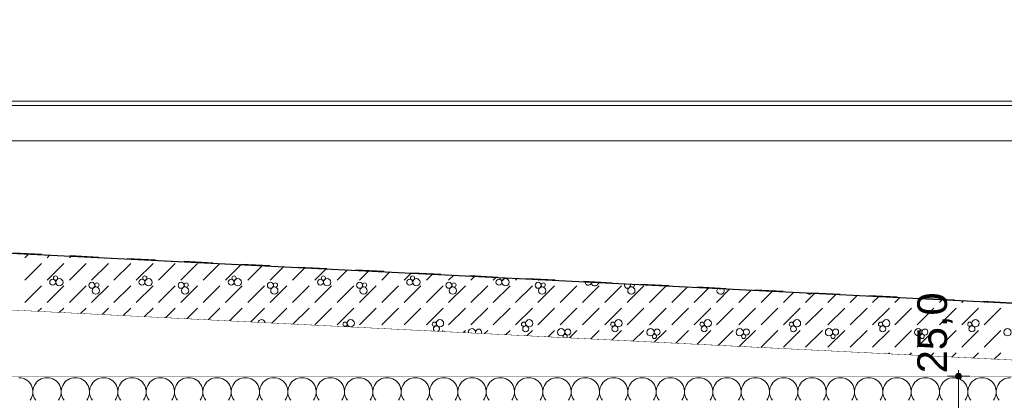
# Model space of a CAD drawing. Header units: millimetres. Extents: x 92668 to 123324, y -8921 to 14506.
# Tile 123 of 133: x 112385 to 116522, y 11589 to 13189. Entities that reach past the tile are written whole.
import ezdxf

# ---------------------------------------------------------------- set-up
doc = ezdxf.new("R2010")
doc.units = ezdxf.units.MM
doc.header["$MEASUREMENT"] = 0
doc.linetypes.add('Przerywana', pattern=[240, 120, -120])
doc.linetypes.add('Wipeout_Contour', pattern=[1000, 0, -1000])
for name, color, linetype in [('Nowe_A-Dach-Połacie', 7, 'Continuous'), ('Nowe_A-Obróbki', 7, 'Continuous'), ('Nowe_A-Stropy', 7, 'Continuous'), ('Nowe_A-Wymiary-Wewnętrzne', 7, 'Continuous'), ('Nowe_A-Wymiary-Zewnętrzne', 7, 'Continuous'), ('Nowe_A-Ściany-Wewnętrzne', 7, 'Continuous'), ('Nowe_A-Ściany-Zewnętrzne', 7, 'Continuous')]:
    doc.layers.add(name, color=color, linetype=linetype)
for name, color, linetype, lineweight in [('Nowe_A-Dach-Połacie_Nr_pióra__169', 7, 'Continuous', 5), ('Nowe_A-Dach-Połacie_Nr_pióra__29', 7, 'Continuous', 25), ('Nowe_A-Dach-Połacie_Nr_pióra__49', 7, 'Continuous', 15), ('Nowe_A-Obróbki_Nr_pióra__90', 7, 'Continuous', 13), ('Nowe_A-Stropy_Nr_pióra__174', 7, 'Continuous', 5), ('Nowe_A-Stropy_Nr_pióra__9', 7, 'Continuous', 13), ('Nowe_A-Wymiary-Wewnętrzne_Nr_pióra__46', 5, 'Continuous', 15), ('Nowe_A-Wymiary-Zewnętrzne_Nr_pióra__46', 5, 'Continuous', 15)]:
    doc.layers.add(name, color=color, linetype=linetype, lineweight=lineweight)
for name, color, linetype, lineweight, true_color in [('Nowe_A-Wymiary-Wewnętrzne_Nr_pióra__45', 7, 'Continuous', 15, 0x40a5ff), ('Nowe_A-Wymiary-Wewnętrzne_Nr_pióra__85', 7, 'Continuous', 13, 0x80c2ff), ('Nowe_A-Wymiary-Zewnętrzne_Nr_pióra__45', 7, 'Continuous', 15, 0x40a5ff), ('Nowe_A-Wymiary-Zewnętrzne_Nr_pióra__85', 7, 'Continuous', 13, 0x80c2ff)]:
    doc.layers.add(name, color=color, linetype=linetype, lineweight=lineweight, true_color=true_color)
doc.styles.add('STYL_AUTOMATYCZNY_2', font='arial.ttf')
doc.dimstyles.new('STYL_AUTOMATYCZNY__1', dxfattribs={"dimtxt": 125, "dimasz": 47.5, "dimexe": 0.18, "dimexo": 20, "dimgap": 0, "dimtad": 1, "dimdec": 1, "dimlfac": 0.1, "dimzin": 0, "dimdsep": 46, "dimtxsty": 'STYL_AUTOMATYCZNY_2', "dimblk": 'ARROWHEAD_11', "dimblk1": 'ARROWHEAD_11', "dimblk2": 'ARROWHEAD_11', "dimcen": 0.09, "dimclrd": 256, "dimclre": 256, "dimclrt": 5, "dimadec": 1, "dimazin": 0, "dimtfac": 1, "dimtdec": 4, "dimtmove": 0, "dimatfit": 3, "dimfxl": 0, "dimtolj": 1, "dimtzin": 0, "dimarcsym": 0})

# ---------------------------------------------------------------- blocks, each defined once
blk = doc.blocks.new('ElemPrzekroju_36')
at = {"color": 254, "linetype": 'Wipeout_Contour', "lineweight": 0, "ltscale": 1276761.049359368}
blk.add_wipeout([(116766.2, 12679.3), (109092.6, 12679.3), (109092.6, 12372.3), (116817.6, 11986), (116817.6, 12240), (116807.6, 12240), (116807.6, 12740), (116786.3, 12740), (116766.1, 12697.5), (116772.7, 12697.5), (116774.5, 12696.7)], dxfattribs=at).dxf.layer = 'Nowe_A-Ściany-Zewnętrzne'
blk = doc.blocks.new('*X53')
at = {"layer": 'Nowe_A-Stropy_Nr_pióra__174', "color": 7, "linetype": 'Continuous', "lineweight": 5}
for centre, start, end in [((112381, 11624.5), 323.1301, 90), ((112500, 11624.5), 90, 216.8699), ((112500, 11624.5), 323.1301, 90), ((112619, 11624.5), 90, 216.8699), ((112619, 11624.5), 323.1301, 90), ((112738.1, 11624.5), 90, 216.8699), ((112738.1, 11624.5), 323.1301, 90), ((112857.1, 11624.5), 90, 216.8699), ((112857.1, 11624.5), 323.1301, 90), ((112976.2, 11624.5), 90, 216.8699), ((112976.2, 11624.5), 323.1301, 90), ((113095.2, 11624.5), 90, 216.8699), ((113095.2, 11624.5), 323.1301, 90), ((113214.3, 11624.5), 90, 216.8699), ((113214.3, 11624.5), 323.1301, 90), ((113333.3, 11624.5), 90, 216.8699), ((113333.3, 11624.5), 323.1301, 90), ((113452.4, 11624.5), 90, 216.8699), ((113452.4, 11624.5), 323.1301, 90), ((113571.4, 11624.5), 90, 216.8699), ((113571.4, 11624.5), 323.1301, 90), ((113690.5, 11624.5), 90, 216.8699), ((113690.5, 11624.5), 323.1301, 90), ((113809.5, 11624.5), 90, 216.8699), ((113809.5, 11624.5), 323.1301, 90), ((113928.6, 11624.5), 90, 216.8699), ((113928.6, 11624.5), 323.1301, 90), ((114047.6, 11624.5), 90, 216.8699), ((114047.6, 11624.5), 323.1301, 90), ((114166.7, 11624.5), 90, 216.8699), ((114166.7, 11624.5), 323.1301, 90), ((114285.7, 11624.5), 90, 216.8699), ((114285.7, 11624.5), 323.1301, 90), ((114404.8, 11624.5), 90, 216.8699), ((114404.8, 11624.5), 323.1301, 90), ((114523.8, 11624.5), 90, 216.8699), ((114523.8, 11624.5), 323.1301, 90), ((114642.9, 11624.5), 90, 216.8699), ((114642.9, 11624.5), 323.1301, 90), ((114761.9, 11624.5), 90, 216.8699), ((114761.9, 11624.5), 323.1301, 90), ((114881, 11624.5), 90, 216.8699), ((114881, 11624.5), 323.1301, 90), ((115000, 11624.5), 90, 216.8699), ((115000, 11624.5), 323.1301, 90), ((115119, 11624.5), 90, 216.8699), ((115119, 11624.5), 323.1301, 90), ((115238.1, 11624.5), 90, 216.8699), ((115238.1, 11624.5), 323.1301, 90), ((115357.1, 11624.5), 90, 216.8699), ((115357.1, 11624.5), 323.1301, 90), ((115476.2, 11624.5), 90, 216.8699), ((115476.2, 11624.5), 323.1301, 90), ((115595.2, 11624.5), 90, 216.8699), ((115595.2, 11624.5), 323.1301, 90), ((115714.3, 11624.5), 90, 216.8699), ((115714.3, 11624.5), 323.1301, 90), ((115833.3, 11624.5), 90, 216.8699), ((115833.3, 11624.5), 323.1301, 90), ((115952.4, 11624.5), 90, 216.8699), ((115952.4, 11624.5), 323.1301, 90), ((116071.4, 11624.5), 90, 216.8699), ((116071.4, 11624.5), 323.1301, 90), ((116190.5, 11624.5), 90, 216.8699), ((116190.5, 11624.5), 323.1301, 90), ((116309.5, 11624.5), 90, 216.8699), ((116309.5, 11624.5), 323.1301, 90), ((116428.6, 11624.5), 90, 216.8699), ((116428.6, 11624.5), 323.1301, 90), ((116547.6, 11624.5), 90, 216.8699)]:
    blk.add_arc(centre, 59.5, start, end, dxfattribs=at)
blk = doc.blocks.new('ElemPrzekroju_39')
at = {"layer": 'Nowe_A-Stropy_Nr_pióra__9', "color": 7, "linetype": 'Continuous', "lineweight": 13}
blk.add_line((116807.6, 11690), (99277.6, 11690), dxfattribs=at)
at = {"layer": 'Nowe_A-Stropy', "lineweight": 0}
blk.add_blockref('*X53', (0, 0), dxfattribs=at)
blk = doc.blocks.new('*X60')
at = {"layer": 'Nowe_A-Dach-Połacie', "linetype": 'Continuous', "lineweight": 0, "true_color": 0x000000}
for points in [[(112350.8, 12209.4), (112350.7, 12207.9), (112500.5, 12200.4), (112500.6, 12201.9)], [(112650.4, 12194.4), (112650.3, 12192.9), (112800.1, 12185.4), (112800.2, 12186.9)], [(112950, 12179.4), (112949.9, 12177.9), (113099.8, 12170.4), (113099.8, 12171.9)], [(113249.6, 12164.4), (113249.6, 12162.9), (113399.4, 12155.4), (113399.5, 12156.9)], [(113549.3, 12149.5), (113549.2, 12148), (113699, 12140.5), (113699.1, 12142)], [(113848.9, 12134.5), (113848.8, 12133), (113998.6, 12125.5), (113998.7, 12127)], [(114148.5, 12119.5), (114148.4, 12118), (114298.3, 12110.5), (114298.3, 12112)], [(114448.1, 12104.5), (114448.1, 12103), (114597.9, 12095.5), (114598, 12097)], [(114747.8, 12089.5), (114747.7, 12088), (114897.5, 12080.5), (114897.6, 12082)], [(115047.4, 12074.5), (115047.3, 12073.1), (115197.1, 12065.6), (115197.2, 12067.1)], [(115347, 12059.6), (115347, 12058.1), (115496.8, 12050.6), (115496.8, 12052.1)], [(115646.7, 12044.6), (115646.6, 12043.1), (115796.4, 12035.6), (115796.5, 12037.1)], [(115946.3, 12029.6), (115946.2, 12028.1), (116096, 12020.6), (116096.1, 12022.1)], [(116245.9, 12014.6), (116245.8, 12013.1), (116395.6, 12005.6), (116395.7, 12007.1)]]:
    blk.add_hatch(color=18, dxfattribs=at).paths.add_polyline_path(points)
blk = doc.blocks.new('*X61')
at = {"layer": 'Nowe_A-Dach-Połacie_Nr_pióra__169', "color": 7, "linetype": 'Continuous', "lineweight": 5}
for p, q in [((112406.2, 12187.5), (112423, 12204.3)), ((112406.2, 12093.8), (112476.6, 12164.1)), ((112500, 12187.5), (112512.3, 12199.8)), ((112500, 12093.8), (112570.3, 12164.1)), ((112593.8, 12187.5), (112601.6, 12195.3)), ((112593.8, 12093.8), (112664.1, 12164.1)), ((112687.5, 12187.5), (112690.9, 12190.9)), ((112687.5, 12093.8), (112757.8, 12164.1)), ((112781.2, 12093.8), (112851.6, 12164.1)), ((112875, 12093.8), (112945.3, 12164.1)), ((112968.8, 12093.8), (113039.1, 12164.1)), ((113062.5, 12093.8), (113132.8, 12164.1)), ((113156.2, 12093.8), (113226.6, 12164.1)), ((113250, 12093.8), (113315.9, 12159.6)), ((113343.8, 12093.8), (113405.2, 12155.2)), ((113437.5, 12093.8), (113494.4, 12150.7)), ((113531.2, 12093.8), (113583.7, 12146.2)), ((113625, 12093.8), (113673, 12141.8)), ((113718.8, 12093.8), (113762.3, 12137.3)), ((113812.5, 12093.8), (113851.6, 12132.8)), ((113906.2, 12093.8), (113940.9, 12128.4)), ((114000, 12093.8), (114030.2, 12123.9)), ((114093.8, 12093.8), (114119.4, 12119.4)), ((114187.5, 12093.8), (114208.7, 12115)), ((114281.2, 12093.8), (114298, 12110.5)), ((114375, 12093.8), (114387.3, 12106.1)), ((114468.8, 12093.8), (114476.6, 12101.6)), ((114562.5, 12093.8), (114565.9, 12097.1)), ((112406.2, 12000), (112476.6, 12070.3)), ((112500, 12000), (112570.3, 12070.3)), ((112593.8, 12000), (112664.1, 12070.3)), ((112687.5, 12000), (112757.8, 12070.3)), ((112781.2, 12000), (112851.6, 12070.3)), ((112875, 12000), (112945.3, 12070.3)), ((112968.8, 12000), (113039.1, 12070.3)), ((113062.5, 12000), (113132.8, 12070.3)), ((113156.2, 12000), (113226.6, 12070.3)), ((113250, 12000), (113320.3, 12070.3)), ((113343.8, 12000), (113414.1, 12070.3)), ((113437.5, 12000), (113507.8, 12070.3)), ((113531.2, 12000), (113601.6, 12070.3)), ((113625, 12000), (113695.3, 12070.3)), ((113718.8, 12000), (113789.1, 12070.3)), ((113812.5, 12000), (113882.8, 12070.3)), ((113906.2, 12000), (113976.6, 12070.3)), ((114000, 12000), (114070.3, 12070.3)), ((114093.8, 12000), (114164.1, 12070.3)), ((114187.5, 12000), (114257.8, 12070.3)), ((114281.2, 12000), (114351.6, 12070.3)), ((114375, 12000), (114445.3, 12070.3)), ((114468.8, 12000), (114539.1, 12070.3)), ((114562.5, 12000), (114632.8, 12070.3)), ((114656.2, 12000), (114726.6, 12070.3)), ((114750, 12000), (114820.3, 12070.3)), ((114843.8, 12000), (114914.1, 12070.3)), ((114937.5, 12000), (115007.8, 12070.3)), ((115031.2, 12000), (115101.6, 12070.3)), ((115125, 12000), (115190.9, 12065.9)), ((115218.8, 12000), (115280.2, 12061.4)), ((115312.5, 12000), (115369.4, 12056.9)), ((115406.2, 12000), (115458.7, 12052.5)), ((115500, 12000), (115548, 12048)), ((115593.8, 12000), (115637.3, 12043.6)), ((115687.5, 12000), (115726.6, 12039.1)), ((115781.2, 12000), (115815.9, 12034.6)), ((115875, 12000), (115905.2, 12030.2)), ((115968.8, 12000), (115994.4, 12025.7)), ((116062.5, 12000), (116083.7, 12021.2)), ((116156.2, 12000), (116173, 12016.8)), ((116250, 12000), (116262.3, 12012.3)), ((116343.8, 12000), (116351.6, 12007.8)), ((116437.5, 12000), (116440.9, 12003.4)), ((112462, 11962), (112476.6, 11976.6)), ((112551.3, 11957.6), (112570.3, 11976.6)), ((112640.6, 11953.1), (112664.1, 11976.6)), ((112729.9, 11948.6), (112757.8, 11976.6)), ((112819.2, 11944.2), (112851.6, 11976.6)), ((112908.4, 11939.7), (112945.3, 11976.6)), ((112997.7, 11935.2), (113039.1, 11976.6)), ((113087, 11930.8), (113132.8, 11976.6)), ((113176.3, 11926.3), (113226.6, 11976.6)), ((113265.6, 11921.8), (113320.3, 11976.6)), ((113354.9, 11917.4), (113414.1, 11976.6)), ((113444.2, 11912.9), (113507.8, 11976.6)), ((113533.4, 11908.4), (113601.6, 11976.6)), ((113625, 11906.2), (113695.3, 11976.6)), ((113718.8, 11906.2), (113789.1, 11976.6)), ((113812.5, 11906.2), (113882.8, 11976.6)), ((113906.2, 11906.2), (113976.6, 11976.6)), ((114000, 11906.2), (114070.3, 11976.6)), ((114093.8, 11906.2), (114164.1, 11976.6)), ((114187.5, 11906.2), (114257.8, 11976.6)), ((114281.2, 11906.2), (114351.6, 11976.6)), ((114375, 11906.2), (114445.3, 11976.6)), ((114468.8, 11906.2), (114539.1, 11976.6)), ((114562.5, 11906.2), (114632.8, 11976.6)), ((114656.2, 11906.2), (114726.6, 11976.6)), ((114750, 11906.2), (114820.3, 11976.6)), ((114843.8, 11906.2), (114914.1, 11976.6)), ((114937.5, 11906.2), (115007.8, 11976.6)), ((115031.2, 11906.2), (115101.6, 11976.6)), ((115125, 11906.2), (115195.3, 11976.6)), ((115218.8, 11906.2), (115289.1, 11976.6)), ((115312.5, 11906.2), (115382.8, 11976.6)), ((115406.2, 11906.2), (115476.6, 11976.6)), ((115500, 11906.2), (115570.3, 11976.6)), ((115593.8, 11906.2), (115664.1, 11976.6)), ((115687.5, 11906.2), (115757.8, 11976.6)), ((115781.2, 11906.2), (115851.6, 11976.6)), ((115875, 11906.2), (115945.3, 11976.6)), ((115968.8, 11906.2), (116039.1, 11976.6)), ((116062.5, 11906.2), (116132.8, 11976.6)), ((116156.2, 11906.2), (116226.6, 11976.6)), ((116250, 11906.2), (116320.3, 11976.6)), ((116343.8, 11906.2), (116414.1, 11976.6)), ((116437.5, 11906.2), (116507.8, 11976.6)), ((114069.2, 11881.7), (114070.3, 11882.8)), ((114158.4, 11877.2), (114164.1, 11882.8)), ((114247.7, 11872.7), (114257.8, 11882.8)), ((114337, 11868.3), (114351.6, 11882.8)), ((114426.3, 11863.8), (114445.3, 11882.8)), ((114515.6, 11859.3), (114539.1, 11882.8)), ((114604.9, 11854.9), (114632.8, 11882.8)), ((114694.2, 11850.4), (114726.6, 11882.8)), ((114783.4, 11845.9), (114820.3, 11882.8)), ((114872.7, 11841.5), (114914.1, 11882.8)), ((114962, 11837), (115007.8, 11882.8)), ((115051.3, 11832.6), (115101.6, 11882.8)), ((115140.6, 11828.1), (115195.3, 11882.8)), ((115229.9, 11823.6), (115289.1, 11882.8)), ((115319.2, 11819.2), (115382.8, 11882.8)), ((115408.4, 11814.7), (115476.6, 11882.8)), ((115500, 11812.5), (115570.3, 11882.8)), ((115593.8, 11812.5), (115664.1, 11882.8)), ((115687.5, 11812.5), (115757.8, 11882.8)), ((115781.2, 11812.5), (115851.6, 11882.8)), ((115875, 11812.5), (115945.3, 11882.8)), ((115968.8, 11812.5), (116039.1, 11882.8)), ((116062.5, 11812.5), (116132.8, 11882.8)), ((116156.2, 11812.5), (116226.6, 11882.8)), ((116250, 11812.5), (116320.3, 11882.8)), ((116343.8, 11812.5), (116414.1, 11882.8)), ((116437.5, 11812.5), (116507.8, 11882.8)), ((115944.2, 11787.9), (115945.3, 11789.1)), ((116033.4, 11783.4), (116039.1, 11789.1)), ((116122.7, 11779), (116132.8, 11789.1)), ((116212, 11774.5), (116226.6, 11789.1)), ((116301.3, 11770.1), (116320.3, 11789.1)), ((116390.6, 11765.6), (116414.1, 11789.1)), ((116479.9, 11761.1), (116507.8, 11789.1))]:
    blk.add_line(p, q, dxfattribs=at)
for centre, radius in [((112523.9, 12085.3), 12.6), ((112535.8, 12103.1), 8.88), ((112551.9, 12084.9), 15.3), ((112688.4, 12072.3), 12.6), ((112709.8, 12073.7), 8.88), ((112898.9, 12085.3), 12.6), ((112910.8, 12103.1), 8.88), ((112926.9, 12084.9), 15.3), ((113063.4, 12072.3), 12.6), ((113084.8, 12073.7), 8.88), ((113273.9, 12085.3), 12.6), ((113285.8, 12103.1), 8.88), ((113301.9, 12084.9), 15.3), ((113438.4, 12072.3), 12.6), ((113459.8, 12073.7), 8.88), ((113648.9, 12085.3), 12.6), ((113660.8, 12103.1), 8.88), ((113676.9, 12084.9), 15.3), ((113813.4, 12072.3), 12.6), ((113834.8, 12073.7), 8.88), ((114023.9, 12085.3), 12.6), ((114035.8, 12103.1), 8.88), ((114051.9, 12084.9), 15.3), ((114188.4, 12072.3), 12.6), ((114209.8, 12073.7), 8.88), ((114398.9, 12085.3), 12.6), ((114426.9, 12084.9), 15.3), ((114563.4, 12072.3), 12.6), ((114584.8, 12073.7), 8.88), ((112705.1, 12049.9), 15.3), ((113080.1, 12049.9), 15.3), ((113455.1, 12049.9), 15.3), ((113830.1, 12049.9), 15.3), ((114205.1, 12049.9), 15.3), ((114580.1, 12049.9), 15.3), ((114955.1, 12049.9), 15.3), ((113752.2, 11908.7), 8.88), ((113776.1, 11912.7), 15.3), ((114127.2, 11908.7), 8.88), ((114151.1, 11912.7), 15.3), ((114502.2, 11908.7), 8.88), ((114526.1, 11912.7), 15.3), ((114877.2, 11908.7), 8.88), ((114901.1, 11912.7), 15.3), ((115252.2, 11908.7), 8.88), ((115276.1, 11912.7), 15.3), ((115627.2, 11908.7), 8.88), ((115651.1, 11912.7), 15.3), ((116002.2, 11908.7), 8.88), ((116026.1, 11912.7), 15.3), ((116377.2, 11908.7), 8.88), ((116401.1, 11912.7), 15.3), ((114511.1, 11889.2), 12.6), ((114660.5, 11874.9), 15.3), ((114688.4, 11875.6), 12.6), ((114886.1, 11889.2), 12.6), ((115035.5, 11874.9), 15.3), ((115063.4, 11875.6), 12.6), ((115261.1, 11889.2), 12.6), ((115410.5, 11874.9), 15.3), ((115438.4, 11875.6), 12.6), ((115636.1, 11889.2), 12.6), ((115785.5, 11874.9), 15.3), ((115813.4, 11875.6), 12.6), ((116011.1, 11889.2), 12.6), ((116160.5, 11874.9), 15.3), ((116188.4, 11875.6), 12.6), ((116386.1, 11889.2), 12.6), ((116535.5, 11874.9), 15.3), ((115052.2, 11857.3), 8.88), ((115427.2, 11857.3), 8.88), ((115802.2, 11857.3), 8.88), ((116177.2, 11857.3), 8.88)]:
    blk.add_circle(centre, radius, dxfattribs=at)
for centre, radius, start, end in [((114410.8, 12103.1), 8.88, 165.649, 8.6262), ((114773.9, 12085.3), 12.6, 170.7215, 3.5537), ((114801.9, 12084.9), 15.3, 175.425, 358.8502), ((114938.4, 12072.3), 12.6, 147.71, 26.5652), ((114959.8, 12073.7), 8.88, 152.1656, 22.1096), ((115313.4, 12072.3), 12.6, 261.4608, 272.8144), ((115330.1, 12049.9), 15.3, 140.8734, 33.4017), ((115705.1, 12049.9), 15.3, 216.4387, 317.8364), ((113377.2, 11908.7), 8.88, 55.5363, 118.7388), ((113401.1, 11912.7), 15.3, 5.8368, 168.4384), ((113761.1, 11889.2), 12.6, 35.6174, 138.6578), ((113910.5, 11874.9), 15.3, 70.7274, 103.5478), ((113938.4, 11875.6), 12.6, 83.8407, 90.4345), ((114136.1, 11889.2), 12.6, 297.3483, 236.9269), ((114285.5, 11874.9), 15.3, 341.7325, 192.5427), ((114313.4, 11875.6), 12.6, 327.9235, 206.3517), ((114677.2, 11857.3), 8.88, 313.9396, 220.3356)]:
    blk.add_arc(centre, radius, start, end, dxfattribs=at)
blk = doc.blocks.new('ElemPrzekroju_43')
at = {"layer": 'Nowe_A-Dach-Połacie_Nr_pióra__29', "color": 7, "linetype": 'Przerywana', "lineweight": 25}
blk.add_line((108042.6, 12424.8), (116807.6, 11986.5), dxfattribs=at)
at = {"layer": 'Nowe_A-Dach-Połacie_Nr_pióra__29', "color": 7, "linetype": 'Continuous', "lineweight": 25}
blk.add_line((108042.6, 12423.3), (117377.6, 11956.5), dxfattribs=at)
at = {"layer": 'Nowe_A-Dach-Połacie_Nr_pióra__49', "color": 7, "linetype": 'Continuous', "lineweight": 15}
blk.add_line((108042.6, 12183), (117377.6, 11716.2), dxfattribs=at)
at = {"layer": 'Nowe_A-Dach-Połacie', "lineweight": 0}
for name in ['*X61', '*X60']:
    blk.add_blockref(name, (0, 0), dxfattribs=at)
blk = doc.blocks.new('ElemPrzekroju_191')
at = {"color": 254, "linetype": 'Wipeout_Contour', "lineweight": 0, "ltscale": 675667.851239}
blk.add_wipeout([(109092.6, 12840), (109092.6, 12827.9), (117355.7, 12827.9), (117430.4, 12846.4), (109142.6, 12846.4), (109142.6, 12840)], dxfattribs=at).dxf.layer = 'Nowe_A-Obróbki'
at = {"color": 254, "linetype": 'Wipeout_Contour', "lineweight": 0, "ltscale": 454569.850648}
blk.add_wipeout([(109092.6, 12679.3), (116754.8, 12679.3), (116754.8, 12827.9), (109092.6, 12827.9)], dxfattribs=at).dxf.layer = 'Nowe_A-Obróbki'
at = {"layer": 'Nowe_A-Obróbki_Nr_pióra__90', "color": 7, "linetype": 'Continuous', "lineweight": 13}
for p, q in [((116754.8, 12827.9), (109092.6, 12827.9)), ((117430.4, 12846.4), (109142.6, 12846.4)), ((116754.8, 12679.3), (109092.6, 12679.3))]:
    blk.add_line(p, q, dxfattribs=at)
blk = doc.blocks.new('ElemPrzekroju_231')
at = {"color": 254, "linetype": 'Wipeout_Contour', "lineweight": 0, "ltscale": 543448.207604}
blk.add_wipeout([(99277.6, 11690), (116807.6, 11690), (116807.6, 11744.7), (108042.6, 12183), (99277.6, 11744.7)], dxfattribs=at).dxf.layer = 'Nowe_A-Ściany-Wewnętrzne'
blk = doc.blocks.new('*D377')
at = {"layer": 'Nowe_A-Wymiary-Wewnętrzne_Nr_pióra__45', "linetype": 'Continuous', "lineweight": 15, "true_color": 0x40a5ff}
for points in [[(116317.2, 11690), (116318.2, 11685.2), (116320.9, 11681.2), (116324.9, 11678.5), (116329.7, 11677.5), (116334.5, 11678.5), (116338.6, 11681.2), (116341.3, 11685.2), (116342.2, 11690), (116341.3, 11694.8), (116338.6, 11698.8), (116334.5, 11701.5), (116329.7, 11702.5), (116324.9, 11701.5), (116320.9, 11698.8), (116318.2, 11694.8)], [(116317.2, 11440), (116318.2, 11435.2), (116320.9, 11431.2), (116324.9, 11428.5), (116329.7, 11427.5), (116334.5, 11428.5), (116338.6, 11431.2), (116341.3, 11435.2), (116342.2, 11440), (116341.3, 11444.8), (116338.6, 11448.8), (116334.5, 11451.5), (116329.7, 11452.5), (116324.9, 11451.5), (116320.9, 11448.8), (116318.2, 11444.8)]]:
    blk.add_hatch(color=161, dxfattribs=at).paths.add_polyline_path(points)
at = {"layer": 'Nowe_A-Wymiary-Wewnętrzne_Nr_pióra__45', "color": 161, "linetype": 'Continuous', "lineweight": 15, "true_color": 0x40a5ff}
for centre in [(116329.7, 11690), (116329.7, 11440)]:
    blk.add_circle(centre, 12.5, dxfattribs=at)
at = {"layer": 'Nowe_A-Wymiary-Wewnętrzne_Nr_pióra__85', "color": 151, "linetype": 'Continuous', "lineweight": 13, "true_color": 0x80c2ff}
for p, q in [((116329.7, 11702.5), (116329.7, 11715)), ((116317.2, 11690), (116282.9, 11690)), ((116329.7, 11452.5), (116329.7, 11677.5)), ((116376.6, 11690), (116342.2, 11690)), ((116317.2, 11440), (116282.9, 11440)), ((116376.6, 11440), (116342.2, 11440))]:
    blk.add_line(p, q, dxfattribs=at)
at = {"layer": 'Nowe_A-Wymiary-Wewnętrzne_Nr_pióra__46', "color": 5, "lineweight": 15, "insert": (116304.7, 11702.5), "char_height": 125, "attachment_point": 7, "rotation": 90, "style": 'STYL_AUTOMATYCZNY_2'}
blk.add_mtext('\\A1;{\\pql;\\fArial|b0|i0|c238|p0;\\W1.000000;25,0}', dxfattribs=at)
blk = doc.blocks.new('ARROWHEAD_11')
at = {"color": 0, "linetype": 'Continuous', "lineweight": 0}
blk.add_line((0, 0), (-1, 0), dxfattribs=at)
at = {"color": 0, "linetype": 'Continuous', "lineweight": 0, "const_width": 0.25, "flags": 128}
blk.add_lwpolyline([(-0.125, 0, 1), (0.125, 0, 1)], format="xyb", close=True, dxfattribs=at)
blk = doc.blocks.new('*D410')
at = {"layer": 'Nowe_A-Wymiary-Zewnętrzne_Nr_pióra__45', "linetype": 'Continuous', "lineweight": 15, "true_color": 0x40a5ff}
for points in [[(119360.2, 11980), (119361.2, 11975.2), (119363.9, 11971.2), (119368, 11968.5), (119372.7, 11967.5), (119377.5, 11968.5), (119381.6, 11971.2), (119384.3, 11975.2), (119385.2, 11980), (119384.3, 11984.8), (119381.6, 11988.8), (119377.5, 11991.5), (119372.7, 11992.5), (119368, 11991.5), (119363.9, 11988.8), (119361.2, 11984.8)], [(119360.2, 11420), (119361.2, 11415.2), (119363.9, 11411.2), (119368, 11408.5), (119372.7, 11407.5), (119377.5, 11408.5), (119381.6, 11411.2), (119384.3, 11415.2), (119385.2, 11420), (119384.3, 11424.8), (119381.6, 11428.8), (119377.5, 11431.5), (119372.7, 11432.5), (119368, 11431.5), (119363.9, 11428.8), (119361.2, 11424.8)]]:
    blk.add_hatch(color=161, dxfattribs=at).paths.add_polyline_path(points)
at = {"layer": 'Nowe_A-Wymiary-Zewnętrzne_Nr_pióra__45', "color": 161, "linetype": 'Continuous', "lineweight": 15, "true_color": 0x40a5ff}
for centre in [(119372.7, 11980), (119372.7, 11420)]:
    blk.add_circle(centre, 12.5, dxfattribs=at)
at = {"layer": 'Nowe_A-Wymiary-Zewnętrzne_Nr_pióra__85', "color": 151, "linetype": 'Continuous', "lineweight": 13, "true_color": 0x80c2ff}
for p, q in [((119360.2, 11980), (119325.9, 11980)), ((119372.7, 11432.5), (119372.7, 11967.5)), ((119419.6, 11980), (119385.2, 11980)), ((119360.2, 11420), (119325.9, 11420)), ((119419.6, 11420), (119385.2, 11420))]:
    blk.add_line(p, q, dxfattribs=at)
at = {"layer": 'Nowe_A-Wymiary-Zewnętrzne_Nr_pióra__46', "color": 5, "lineweight": 15, "char_height": 125, "attachment_point": 7, "rotation": 90, "style": 'STYL_AUTOMATYCZNY_2'}
for s, insert in [('\\A1;{\\pql;\\fArial|b0|i0|c238|p0;\\W1.000000;26,0}', (119204, 11943.2)), ('\\A1;{\\pql;\\fArial|b0|i0|c238|p0;\\W1.000000;56,0}', (119347.7, 11533.2))]:
    blk.add_mtext(s, dxfattribs=dict(at, insert=insert))
blk = doc.blocks.new('*D411')
at = {"layer": 'Nowe_A-Wymiary-Zewnętrzne_Nr_pióra__45', "linetype": 'Continuous', "lineweight": 15, "true_color": 0x40a5ff}
for points in [[(119360.2, 12240), (119361.2, 12235.2), (119363.9, 12231.2), (119368, 12228.5), (119372.7, 12227.5), (119377.5, 12228.5), (119381.6, 12231.2), (119384.3, 12235.2), (119385.2, 12240), (119384.3, 12244.8), (119381.6, 12248.8), (119377.5, 12251.5), (119372.7, 12252.5), (119368, 12251.5), (119363.9, 12248.8), (119361.2, 12244.8)], [(119360.2, 11980), (119361.2, 11975.2), (119363.9, 11971.2), (119368, 11968.5), (119372.7, 11967.5), (119377.5, 11968.5), (119381.6, 11971.2), (119384.3, 11975.2), (119385.2, 11980), (119384.3, 11984.8), (119381.6, 11988.8), (119377.5, 11991.5), (119372.7, 11992.5), (119368, 11991.5), (119363.9, 11988.8), (119361.2, 11984.8)]]:
    blk.add_hatch(color=161, dxfattribs=at).paths.add_polyline_path(points)
at = {"layer": 'Nowe_A-Wymiary-Zewnętrzne_Nr_pióra__45', "color": 161, "linetype": 'Continuous', "lineweight": 15, "true_color": 0x40a5ff}
for centre in [(119372.7, 12240), (119372.7, 11980)]:
    blk.add_circle(centre, 12.5, dxfattribs=at)
at = {"layer": 'Nowe_A-Wymiary-Zewnętrzne_Nr_pióra__85', "color": 151, "linetype": 'Continuous', "lineweight": 13, "true_color": 0x80c2ff}
for p, q in [((119360.2, 12240), (119325.9, 12240)), ((119372.7, 11992.5), (119372.7, 12227.5)), ((119419.6, 12240), (119385.2, 12240)), ((119360.2, 11980), (119325.9, 11980)), ((119419.6, 11980), (119385.2, 11980))]:
    blk.add_line(p, q, dxfattribs=at)
blk = doc.blocks.new('*D412')
at = {"layer": 'Nowe_A-Wymiary-Zewnętrzne_Nr_pióra__45', "linetype": 'Continuous', "lineweight": 15, "true_color": 0x40a5ff}
for points in [[(119360.2, 12630), (119361.2, 12625.2), (119363.9, 12621.2), (119368, 12618.5), (119372.7, 12617.5), (119377.5, 12618.5), (119381.6, 12621.2), (119384.3, 12625.2), (119385.2, 12630), (119384.3, 12634.8), (119381.6, 12638.8), (119377.5, 12641.5), (119372.7, 12642.5), (119368, 12641.5), (119363.9, 12638.8), (119361.2, 12634.8)], [(119360.2, 12240), (119361.2, 12235.2), (119363.9, 12231.2), (119368, 12228.5), (119372.7, 12227.5), (119377.5, 12228.5), (119381.6, 12231.2), (119384.3, 12235.2), (119385.2, 12240), (119384.3, 12244.8), (119381.6, 12248.8), (119377.5, 12251.5), (119372.7, 12252.5), (119368, 12251.5), (119363.9, 12248.8), (119361.2, 12244.8)]]:
    blk.add_hatch(color=161, dxfattribs=at).paths.add_polyline_path(points)
at = {"layer": 'Nowe_A-Wymiary-Zewnętrzne_Nr_pióra__45', "color": 161, "linetype": 'Continuous', "lineweight": 15, "true_color": 0x40a5ff}
for centre in [(119372.7, 12630), (119372.7, 12240)]:
    blk.add_circle(centre, 12.5, dxfattribs=at)
at = {"layer": 'Nowe_A-Wymiary-Zewnętrzne_Nr_pióra__85', "color": 151, "linetype": 'Continuous', "lineweight": 13, "true_color": 0x80c2ff}
for p, q in [((119360.2, 12630), (119325.9, 12630)), ((119419.6, 12630), (119385.2, 12630)), ((119372.7, 12252.5), (119372.7, 12617.5)), ((119360.2, 12240), (119325.9, 12240)), ((119419.6, 12240), (119385.2, 12240))]:
    blk.add_line(p, q, dxfattribs=at)
at = {"layer": 'Nowe_A-Wymiary-Zewnętrzne_Nr_pióra__46', "color": 5, "lineweight": 15, "insert": (119347.7, 12268.2), "char_height": 125, "attachment_point": 7, "rotation": 90, "style": 'STYL_AUTOMATYCZNY_2'}
blk.add_mtext('\\A1;{\\pql;\\fArial|b0|i0|c238|p0;\\W1.000000;39,0}', dxfattribs=at)
blk = doc.blocks.new('*D413')
at = {"layer": 'Nowe_A-Wymiary-Zewnętrzne_Nr_pióra__45', "linetype": 'Continuous', "lineweight": 15, "true_color": 0x40a5ff}
for points in [[(119360.2, 12845), (119361.2, 12840.2), (119363.9, 12836.2), (119368, 12833.5), (119372.7, 12832.5), (119377.5, 12833.5), (119381.6, 12836.2), (119384.3, 12840.2), (119385.2, 12845), (119384.3, 12849.8), (119381.6, 12853.8), (119377.5, 12856.5), (119372.7, 12857.5), (119368, 12856.5), (119363.9, 12853.8), (119361.2, 12849.8)], [(119360.2, 12630), (119361.2, 12625.2), (119363.9, 12621.2), (119368, 12618.5), (119372.7, 12617.5), (119377.5, 12618.5), (119381.6, 12621.2), (119384.3, 12625.2), (119385.2, 12630), (119384.3, 12634.8), (119381.6, 12638.8), (119377.5, 12641.5), (119372.7, 12642.5), (119368, 12641.5), (119363.9, 12638.8), (119361.2, 12634.8)]]:
    blk.add_hatch(color=161, dxfattribs=at).paths.add_polyline_path(points)
at = {"layer": 'Nowe_A-Wymiary-Zewnętrzne_Nr_pióra__45', "color": 161, "linetype": 'Continuous', "lineweight": 15, "true_color": 0x40a5ff}
for centre in [(119372.7, 12845), (119372.7, 12630)]:
    blk.add_circle(centre, 12.5, dxfattribs=at)
at = {"layer": 'Nowe_A-Wymiary-Zewnętrzne_Nr_pióra__85', "color": 151, "linetype": 'Continuous', "lineweight": 13, "true_color": 0x80c2ff}
for p, q in [((119372.7, 12857.5), (119372.7, 12870)), ((119360.2, 12845), (119325.9, 12845)), ((119372.7, 12642.5), (119372.7, 12832.5)), ((119419.6, 12845), (119385.2, 12845)), ((119360.2, 12630), (119325.9, 12630)), ((119419.6, 12630), (119385.2, 12630))]:
    blk.add_line(p, q, dxfattribs=at)
at = {"layer": 'Nowe_A-Wymiary-Zewnętrzne_Nr_pióra__46', "color": 5, "lineweight": 15, "insert": (119347.7, 12857.5), "char_height": 125, "attachment_point": 7, "rotation": 90, "style": 'STYL_AUTOMATYCZNY_2'}
blk.add_mtext('\\A1;{\\pql;\\fArial|b0|i0|c238|p0;\\W1.000000;21,5}', dxfattribs=at)
blk = doc.blocks.new('*D414')
at = {"layer": 'Nowe_A-Wymiary-Zewnętrzne_Nr_pióra__45', "linetype": 'Continuous', "lineweight": 15, "true_color": 0x40a5ff}
for points in [[(119555.9, 12845), (119556.9, 12840.2), (119559.6, 12836.2), (119563.6, 12833.5), (119568.4, 12832.5), (119573.2, 12833.5), (119577.3, 12836.2), (119580, 12840.2), (119580.9, 12845), (119580, 12849.8), (119577.3, 12853.8), (119573.2, 12856.5), (119568.4, 12857.5), (119563.6, 12856.5), (119559.6, 12853.8), (119556.9, 12849.8)], [(119555.9, -450), (119556.9, -454.8), (119559.6, -458.8), (119563.6, -461.5), (119568.4, -462.5), (119573.2, -461.5), (119577.3, -458.8), (119580, -454.8), (119580.9, -450), (119580, -445.2), (119577.3, -441.2), (119573.2, -438.5), (119568.4, -437.5), (119563.6, -438.5), (119559.6, -441.2), (119556.9, -445.2)]]:
    blk.add_hatch(color=161, dxfattribs=at).paths.add_polyline_path(points)
at = {"layer": 'Nowe_A-Wymiary-Zewnętrzne_Nr_pióra__45', "color": 161, "linetype": 'Continuous', "lineweight": 15, "true_color": 0x40a5ff}
for centre in [(119568.4, 12845), (119568.4, -450)]:
    blk.add_circle(centre, 12.5, dxfattribs=at)
at = {"layer": 'Nowe_A-Wymiary-Zewnętrzne_Nr_pióra__85', "color": 151, "linetype": 'Continuous', "lineweight": 13, "true_color": 0x80c2ff}
for p, q in [((119568.4, 12857.5), (119568.4, 12870)), ((119555.9, 12845), (119521.5, 12845)), ((119568.4, -437.5), (119568.4, 12832.5)), ((119615.3, 12845), (119580.9, 12845)), ((119555.9, -450), (119521.5, -450)), ((119615.3, -450), (119580.9, -450)), ((119568.4, -475), (119568.4, -462.5))]:
    blk.add_line(p, q, dxfattribs=at)
at = {"layer": 'Nowe_A-Wymiary-Zewnętrzne_Nr_pióra__46', "color": 5, "lineweight": 15, "insert": (119543.4, 5911.5), "char_height": 125, "attachment_point": 7, "rotation": 90, "style": 'STYL_AUTOMATYCZNY_2'}
blk.add_mtext('\\A1;{\\pql;\\fArial|b0|i0|c238|p0;\\W1.000000;1\xa0329,5}', dxfattribs=at)

msp = doc.modelspace()

# ---------------------------------------------------------------- block references
at = {"layer": 'Nowe_A-Stropy', "lineweight": 0}
msp.add_blockref('ElemPrzekroju_39', (0, 0), dxfattribs=at)
at = {"layer": 'Nowe_A-Ściany-Zewnętrzne', "lineweight": 0}
msp.add_blockref('ElemPrzekroju_36', (0, 0), dxfattribs=at)

# ---------------------------------------------------------------- next in the draw order: block references
at = {"layer": 'Nowe_A-Dach-Połacie', "lineweight": 0}
msp.add_blockref('ElemPrzekroju_43', (0, 0), dxfattribs=at)
at = {"layer": 'Nowe_A-Obróbki', "lineweight": 0}
msp.add_blockref('ElemPrzekroju_191', (0, 0), dxfattribs=at)

# ---------------------------------------------------------------- next in the draw order: block references
at = {"layer": 'Nowe_A-Ściany-Wewnętrzne', "lineweight": 0}
msp.add_blockref('ElemPrzekroju_231', (0, 0), dxfattribs=at)

# ---------------------------------------------------------------- next in the draw order: dimensions: what is measured, and where the dimension line sits
at = {"layer": 'Nowe_A-Wymiary-Zewnętrzne', "color": 151, "linetype": 'Continuous', "lineweight": 13, "true_color": 0x80c2ff}
for base, p1, p2, picture, middle in [((119372.74, 12845), (98654.74, 12630), (98654.74, 12845), '*D413', (119285.24, 13019.32)), ((119372.74, 12630), (98707.6, 12240), (98654.74, 12630), '*D412', (119285.24, 12430))]:
    dim = msp.add_linear_dim(base=base, p1=p1, p2=p2, angle=90, dimstyle='STYL_AUTOMATYCZNY__1', dxfattribs=at)
    dim.commit()
    dim.dimension.update_dxf_attribs({"geometry": picture, "text_midpoint": middle, "dimtype": 160, "text_rotation": 90})

# ---------------------------------------------------------------- next in the draw order: dimensions: what is measured, and where the dimension line sits
at = {"layer": 'Nowe_A-Wymiary-Wewnętrzne', "color": 151, "linetype": 'Continuous', "lineweight": 13, "true_color": 0x80c2ff}
dim = msp.add_linear_dim(base=(116329.73, 11690), p1=(107442.6, 11440), p2=(107442.6, 11690), angle=90, dimstyle='STYL_AUTOMATYCZNY__1', dxfattribs=at)
dim.commit()
dim.dimension.update_dxf_attribs({"geometry": '*D377', "text_midpoint": (116242.23, 11864.32), "dimtype": 160, "text_rotation": 90})
at = {"layer": 'Nowe_A-Wymiary-Zewnętrzne', "color": 151, "linetype": 'Continuous', "lineweight": 13, "true_color": 0x80c2ff}
for base, p1, p2, picture, middle in [((119568.41, 12845), (98787.6, -450), (98654.74, 12845), '*D414', (119480.91, 6192.64)), ((119372.74, 11980), (118022.6, 11420), (98707.6, 11980), '*D410', (119285.24, 11695)), ((119372.74, 12240), (98707.6, 11980), (98707.6, 12240), '*D411', (119141.49, 12105))]:
    dim = msp.add_linear_dim(base=base, p1=p1, p2=p2, angle=90, dimstyle='STYL_AUTOMATYCZNY__1', dxfattribs=at)
    dim.commit()
    dim.dimension.update_dxf_attribs({"geometry": picture, "text_midpoint": middle, "dimtype": 160, "text_rotation": 90})

doc.saveas('drawing.dxf')
